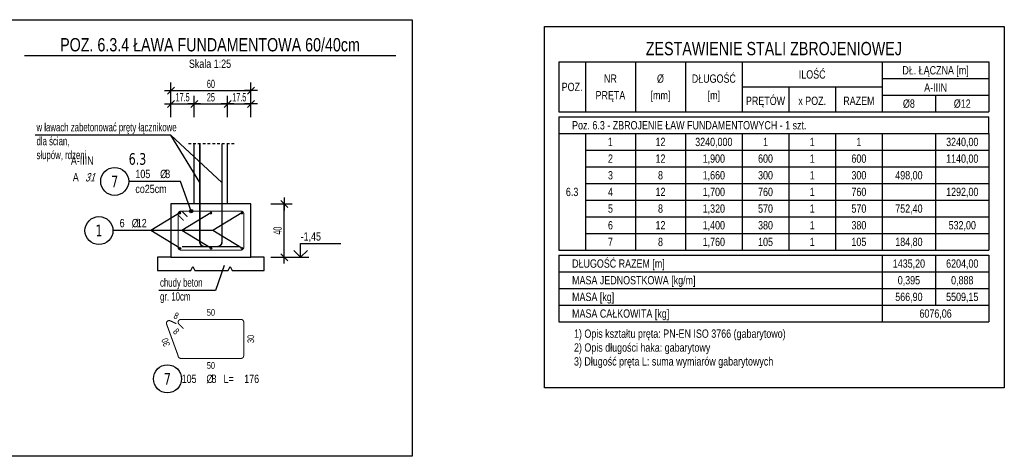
# Model space of a CAD drawing. Header units: millimetres. Extents: x -12415 to -10748, y 12360 to 13401.
# Tile 6 of 6: x -11486 to -10748, y 12891 to 13219. Entities that reach past the tile are written whole.
import ezdxf
from ezdxf.enums import TextEntityAlignment as Align

# ---------------------------------------------------------------- set-up
doc = ezdxf.new("R2010")
doc.units = ezdxf.units.MM
doc.header["$LTSCALE"] = 10
doc.linetypes.add('MP', pattern=[0.36, 0.2, -0.16])
for name, color, linetype in [('BA_lpm', 1, 'MP'), ('BA_tab', 7, 'Continuous'), ('BA_txg', 3, 'Continuous'), ('BA_txs', 2, 'Continuous'), ('BA_wic', 1, 'Continuous'), ('BA_wis', 2, 'Continuous'), ('BA_wym', 1, 'Continuous'), ('BZ_kot', 7, 'Continuous'), ('BZ_odn', 1, 'Continuous'), ('BZ_opi1', 7, 'Continuous'), ('BZ_opi2', 4, 'Continuous'), ('BZ_opi3', 30, 'Continuous'), ('BZ_opi4', 53, 'Continuous'), ('BZ_P_prz', 4, 'Continuous'), ('BZ_P_strz', 3, 'Continuous'), ('BZ_P_wid', 3, 'Continuous'), ('BZ_P_wyc', 134, 'Continuous'), ('BZ_prs', 2, 'Continuous'), ('BZ_sym', 7, 'Continuous'), ('BZ_txg', 3, 'Continuous'), ('BZ_txs', 2, 'Continuous'), ('BZ_wym', 1, 'Continuous')]:
    doc.layers.add(name, color=color, linetype=linetype)
for name, color, linetype, plot in [('BA_obw', 230, 'Continuous', False), ('BZ_obw', 230, 'Continuous', False), ('BZ_pom', 6, 'Continuous', False)]:
    doc.layers.add(name, color=color, linetype=linetype, plot=plot)
doc.styles.add('BIKTBG', font='tahoma.ttf', dxfattribs={"width": 0.85})
doc.styles.add('BIKTC', font='bikromsw.shx', dxfattribs={"width": 0.85})
doc.styles.add('BIKTG', font='bikromsw.shx', dxfattribs={"width": 0.8})
doc.styles.add('BIKTS', font='bikromsw.shx', dxfattribs={"width": 0.8})
doc.styles.add('BIKWYM', font='bikromsw.shx', dxfattribs={"width": 0.6})
doc.dimstyles.new('BA_KR_25_cm', dxfattribs={"dimscale": 0.25, "dimtxt": 25, "dimasz": 1.666667, "dimexe": 24, "dimexo": 0, "dimgap": 0, "dimtad": 0, "dimdec": 1, "dimrnd": 0.5, "dimzin": 9, "dimdsep": 46, "dimtxsty": 'BIKWYM', "dimblk": 'WYM-KR', "dimcen": 0, "dimdle": 20, "dimclrd": 256, "dimclre": 256, "dimclrt": 7, "dimadec": 0, "dimazin": 0, "dimtfac": 0.033333, "dimtdec": 1, "dimtmove": 0, "dimatfit": 3, "dimldrblk": 'WYM-KR', "dimfxl": 1, "dimtvp": 0.8, "dimtolj": 1, "dimarcsym": 0})
doc.dimstyles.new('BZ_KP_25_cm', dxfattribs={"dimscale": 0.25, "dimtxt": 25, "dimasz": 1.666667, "dimexe": 24, "dimexo": 0, "dimgap": 0, "dimtad": 0, "dimdec": 1, "dimrnd": 0.5, "dimzin": 9, "dimdsep": 46, "dimtxsty": 'BIKWYM', "dimblk": 'WYM-KR', "dimblk1": 'WYM-KP', "dimblk2": 'WYM-KP', "dimsah": 1, "dimcen": 0, "dimdle": 20, "dimclrd": 256, "dimclre": 256, "dimclrt": 7, "dimadec": 0, "dimazin": 0, "dimtfac": 0.033333, "dimtdec": 1, "dimtmove": 0, "dimatfit": 3, "dimldrblk": 'WYM-KP', "dimfxl": 1, "dimtvp": 0.8, "dimtolj": 1, "dimarcsym": 0})
doc.dimstyles.new('BZ_ST_100_cm', dxfattribs={"dimtxt": 25, "dimasz": 1.666667, "dimexe": 24, "dimexo": 0, "dimgap": 0, "dimtad": 0, "dimdec": 1, "dimrnd": 0.5, "dimdsep": 46, "dimtxsty": 'BIKWYM', "dimblk": 'WYM-ST', "dimcen": 0, "dimdle": 20, "dimclrd": 256, "dimclre": 256, "dimclrt": 7, "dimadec": 0, "dimazin": 0, "dimtfac": 0.033333, "dimtdec": 1, "dimtix": 1, "dimtmove": 2, "dimatfit": 3, "dimldrblk": 'WYM-ST', "dimfxl": 25, "dimfxlon": 1, "dimtvp": 0.8, "dimtolj": 1, "dimtzin": 0, "dimarcsym": 0})

# ---------------------------------------------------------------- blocks, each defined once
blk = doc.blocks.new('eoprz')
blk = doc.blocks.new('WYM-KR')
at = {"linetype": 'ByBlock'}
blk.add_line((11.52, 0), (-11.52, 0), dxfattribs=at)
at = {"color": 7, "linetype": 'ByBlock'}
blk.add_line((6.24, 6.24), (-6.24, -6.24), dxfattribs=at)
blk = doc.blocks.new('*D42')
at = {"layer": 'BA_wym', "lineweight": -2}
for p, q in [((-11372.58, 13145.49), (-11372.58, 13161.49)), ((-11355.08, 13145.49), (-11355.08, 13161.49)), ((-11372.16, 13155.49), (-11355.5, 13155.49))]:
    blk.add_line(p, q, dxfattribs=at)
at = {"layer": 'Defpoints', "color": 0}
for p in [(-11355.08, 13155.49), (-11355.08, 13095.49), (-11372.58, 13080.49)]:
    blk.add_point(p, dxfattribs=at)
at = {"layer": 'BA_wym', "lineweight": -2, "xscale": 0.4166666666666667, "yscale": 0.4166666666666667, "zscale": 0.4166666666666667, "rotation": 180}
blk.add_blockref('WYM-KR', (-11372.58, 13155.49), dxfattribs=at)
at = {"layer": 'BA_wym', "lineweight": -2, "xscale": 0.4166666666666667, "yscale": 0.4166666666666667, "zscale": 0.4166666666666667}
blk.add_blockref('WYM-KR', (-11355.08, 13155.49), dxfattribs=at)
at = {"layer": 'BA_wym', "color": 7, "insert": (-11363.83, 13160.49), "char_height": 6.25, "attachment_point": 5, "style": 'BIKWYM'}
blk.add_mtext('\\A1;17.5', dxfattribs=at)
blk = doc.blocks.new('*D43')
at = {"layer": 'BA_wym', "lineweight": -2}
for p, q in [((-11355.08, 13145.49), (-11355.08, 13161.49)), ((-11330.08, 13145.49), (-11330.08, 13161.49)), ((-11354.66, 13155.49), (-11330.5, 13155.49))]:
    blk.add_line(p, q, dxfattribs=at)
at = {"layer": 'Defpoints', "color": 0}
for p in [(-11330.08, 13155.49), (-11355.08, 13095.49), (-11330.08, 13095.49)]:
    blk.add_point(p, dxfattribs=at)
at = {"layer": 'BA_wym', "lineweight": -2, "xscale": 0.4166666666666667, "yscale": 0.4166666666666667, "zscale": 0.4166666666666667, "rotation": 180}
blk.add_blockref('WYM-KR', (-11355.08, 13155.49), dxfattribs=at)
at = {"layer": 'BA_wym', "lineweight": -2, "xscale": 0.4166666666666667, "yscale": 0.4166666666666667, "zscale": 0.4166666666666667}
blk.add_blockref('WYM-KR', (-11330.08, 13155.49), dxfattribs=at)
at = {"layer": 'BA_wym', "color": 7, "insert": (-11342.58, 13160.49), "char_height": 6.25, "attachment_point": 5, "style": 'BIKWYM'}
blk.add_mtext('\\A1;25', dxfattribs=at)
blk = doc.blocks.new('*D44')
at = {"layer": 'BA_wym', "lineweight": -2}
for p, q in [((-11330.08, 13145.49), (-11330.08, 13161.49)), ((-11312.58, 13145.49), (-11312.58, 13161.49)), ((-11329.66, 13155.49), (-11313, 13155.49))]:
    blk.add_line(p, q, dxfattribs=at)
at = {"layer": 'Defpoints', "color": 0}
for p in [(-11312.58, 13155.49), (-11330.08, 13095.49), (-11312.58, 13080.49)]:
    blk.add_point(p, dxfattribs=at)
at = {"layer": 'BA_wym', "lineweight": -2, "xscale": 0.4166666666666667, "yscale": 0.4166666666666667, "zscale": 0.4166666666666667, "rotation": 180}
blk.add_blockref('WYM-KR', (-11330.08, 13155.49), dxfattribs=at)
at = {"layer": 'BA_wym', "lineweight": -2, "xscale": 0.4166666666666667, "yscale": 0.4166666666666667, "zscale": 0.4166666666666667}
blk.add_blockref('WYM-KR', (-11312.58, 13155.49), dxfattribs=at)
at = {"layer": 'BA_wym', "color": 7, "insert": (-11321.33, 13160.49), "char_height": 6.25, "attachment_point": 5, "style": 'BIKWYM'}
blk.add_mtext('\\A1;17.5', dxfattribs=at)
blk = doc.blocks.new('*D45')
at = {"layer": 'BA_wym', "lineweight": -2}
for p, q in [((-11372.58, 13155.49), (-11372.58, 13171.49)), ((-11312.58, 13155.49), (-11312.58, 13171.49)), ((-11372.16, 13165.49), (-11313, 13165.49))]:
    blk.add_line(p, q, dxfattribs=at)
at = {"layer": 'Defpoints', "color": 0}
for p in [(-11312.58, 13165.49), (-11372.58, 13080.49), (-11312.58, 13080.49)]:
    blk.add_point(p, dxfattribs=at)
at = {"layer": 'BA_wym', "lineweight": -2, "xscale": 0.4166666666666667, "yscale": 0.4166666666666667, "zscale": 0.4166666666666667, "rotation": 180}
blk.add_blockref('WYM-KR', (-11372.58, 13165.49), dxfattribs=at)
at = {"layer": 'BA_wym', "lineweight": -2, "xscale": 0.4166666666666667, "yscale": 0.4166666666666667, "zscale": 0.4166666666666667}
blk.add_blockref('WYM-KR', (-11312.58, 13165.49), dxfattribs=at)
at = {"layer": 'BA_wym', "color": 7, "insert": (-11342.58, 13170.49), "char_height": 6.25, "attachment_point": 5, "style": 'BIKWYM'}
blk.add_mtext('\\A1;60', dxfattribs=at)
blk = doc.blocks.new('WYM-ST')
blk.add_hatch(color=256).paths.add_polyline_path([(-13, 2.88), (0, 0), (-13, -2.88)])
blk.add_lwpolyline([(0, 0), (-13, 2.88), (-13, -2.88), (0, 0)])
blk = doc.blocks.new('*D46')
at = {"layer": 'BA_wym', "lineweight": -2}
for p, q in [((-11297.58, 13080.49), (-11281.58, 13080.49)), ((-11287.58, 13040.91), (-11287.58, 13080.08)), ((-11297.58, 13040.49), (-11281.58, 13040.49))]:
    blk.add_line(p, q, dxfattribs=at)
at = {"layer": 'Defpoints', "color": 0}
for p in [(-11297.58, 13080.49), (-11287.58, 13080.49), (-11297.58, 13040.49)]:
    blk.add_point(p, dxfattribs=at)
at = {"layer": 'BA_wym', "lineweight": -2, "xscale": 0.4166666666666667, "yscale": 0.4166666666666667, "zscale": 0.4166666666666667}
for p, rotation in [((-11287.58, 13080.49), 90), ((-11287.58, 13040.49), 270)]:
    blk.add_blockref('WYM-KR', p, dxfattribs=dict(at, rotation=rotation))
at = {"layer": 'BA_wym', "color": 7, "insert": (-11292.58, 13060.49), "char_height": 6.25, "attachment_point": 5, "rotation": 90, "style": 'BIKWYM'}
blk.add_mtext('\\A1;40', dxfattribs=at)
blk = doc.blocks.new('*U26')
for p, q in [((0, 4.17), (12.08, 4.17)), ((0, 0), (0, 4.17))]:
    blk.add_line(p, q)
at = {"color": 1}
blk.add_line((-2.5, 0), (2.5, 0), dxfattribs=at)
blk.add_lwpolyline([(-2.06, 2.06), (0, 0), (2.06, 2.06)])
at = {"style": 'BIKTS', "width": 0.8}
blk.add_attdef('POZIOM', text='', height=2.5, dxfattribs=at).set_placement((0, 6.25), align=Align.MIDDLE_LEFT)
blk = doc.blocks.new('PRET3')
blk.add_hatch(color=0).paths.add_polyline_path([(0.5, 0, 1), (-0.5, 0, 1)])
at = {"color": 0}
blk.add_circle((0, 0), 0.5, dxfattribs=at)
blk = doc.blocks.new('WYM-KP')
blk.add_hatch(color=256).paths.add_polyline_path([(3, 0, 1), (-3, 0, 1)])
blk.add_circle((0, 0), 3)
blk = doc.blocks.new('bik_BlkOpPretU', base_point=(18572.85, 5991.36))
at = {"layer": 'BZ_opi2', "style": 'BIKTBG', "width": 0.8}
blk.add_attdef('NUMER', text='', height=26.25, dxfattribs=at).set_placement((18420.64, 5991.36), align=Align.MIDDLE_CENTER)
at = {"layer": 'BZ_opi4', "style": 'BIKTS', "width": 0.8}
for tag, p in [('SZTUK', (18467.14, 5998.86)), ('PRZEDR_FI', (18535, 5998.86)), ('PRZEKROJ', (18546.43, 5998.86)), ('UWAGA', (18467.14, 5965.11))]:
    blk.add_attdef(tag, p, '', height=18.75, dxfattribs=at)
at = {"layer": 'BZ_pom', "width": 0.8}
for tag, p, height, style in [('POZYCJA', (18452.14, 6028.86), 26.25, 'BIKTBG'), ('GATUNEK', (18346.58, 6028.86), 18.75, 'BIKTS'), ('METODA_L', (18348.57, 5991.36), 18.75, 'BIKTS')]:
    blk.add_attdef(tag, p, '', height=height, dxfattribs=dict(at, style=style))
at = {"layer": 'BZ_wym', "width": 0.8}
for tag, p, height, style, flags in [('PRZEDR_L', (18467.14, 5936.98), 18.75, 'BIKTS', 1), ('DLUGOSC', (18467.14, 5908.86), 18.75, 'BIKTS', 1), ('TYP_PRETA', (18467.14, 5880.73), 18.75, 'BIKTS', 3), ('PRZEDR_NR', (18467.14, 5852.61), 26.25, 'BIKTBG', 1), ('PRZEDR_SZT', (18467.14, 5824.48), 18.75, 'BIKTS', 1), ('EURO_KOD', (18467.14, 5796.36), 18.75, 'BIKTS', 3), ('EURO_KOD_SEGMENTY', (18507.85, 5796.36), 18.75, 'BIKTS', 3), ('HAK_1', (18467.14, 5768.23), 18.75, 'BIKTS', 3), ('HAK_2', (18467.14, 5740.11), 18.75, 'BIKTS', 3), ('ID', (18467.14, 5711.98), 18.75, 'BIKTS', 3), ('ID_C', (18467.14, 5683.86), 18.75, 'BIKTS', 3), ('b_atr_0', (18467.14, 5655.73), 18.75, 'BIKTS', 3)]:
    blk.add_attdef(tag, p, '', height=height, dxfattribs=dict(at, style=style, flags=flags))
blk = doc.blocks.new('bik_BlkOpPret', base_point=(1524.45, 7050.26))
at = {"layer": 'BZ_opi1', "style": 'BIKTS', "width": 0.6}
for tag, p in [('SZTUK', (1533.83, 7057.76)), ('PRZEDR_FI', (1554.72, 7057.76)), ('PRZEKROJ', (1563.29, 7057.76)), ('PRZEDR_L', (1533.83, 7024.01)), ('DLUGOSC', (1568.65, 7024.01)), ('UWAGA', (1533.83, 6997.76))]:
    blk.add_attdef(tag, p, '', height=18.75, dxfattribs=at)
at = {"layer": 'BZ_opi2', "style": 'BIKTBG', "width": 0.6}
blk.add_attdef('NUMER', text='', height=26.25, dxfattribs=at).set_placement((1620.77, 7050.26), align=Align.MIDDLE_CENTER)
at = {"layer": 'BZ_pom', "width": 0.6}
for tag, p, height, style in [('POZYCJA', (1589.27, 7087.76), 26.25, 'BIKTBG'), ('GATUNEK', (1630.22, 7087.76), 18.75, 'BIKTS'), ('METODA_L', (1639.09, 7050.26), 18.75, 'BIKTS'), ('EURO_KOD', (1663.74, 7050.26), 18.75, 'BIKTS')]:
    blk.add_attdef(tag, p, '', height=height, dxfattribs=dict(at, style=style))
at = {"layer": 'BZ_wym', "width": 0.6}
for tag, p, height, style, flags in [('PRZEDR_NR', (1533.83, 6969.63), 26.25, 'BIKTBG', 1), ('PRZEDR_SZT', (1533.83, 6941.51), 18.75, 'BIKTS', 1), ('TYP_PRETA', (1533.83, 6913.38), 18.75, 'BIKTS', 3), ('EURO_KOD_SEGMENTY', (1567.58, 6885.26), 18.75, 'BIKTS', 3), ('HAK_1', (1533.83, 6857.13), 18.75, 'BIKTS', 3), ('HAK_2', (1533.83, 6829.01), 18.75, 'BIKTS', 3), ('ID', (1533.83, 6800.88), 18.75, 'BIKTS', 3), ('ID_C', (1533.83, 6772.76), 18.75, 'BIKTS', 3), ('b_atr_0', (1533.83, 6744.63), 18.75, 'BIKTS', 3)]:
    blk.add_attdef(tag, p, '', height=height, dxfattribs=dict(at, style=style, flags=flags))
blk = doc.blocks.new('bik_BlkOpPretW', base_point=(-8229.32, 29338.93))
at = {"layer": 'BZ_opi2', "style": 'BIKTBG', "width": 0.8}
blk.add_attdef('NUMER', text='', height=35, dxfattribs=at).set_placement((-8167.32, 29338.93), align=Align.MIDDLE_CENTER)
at = {"layer": 'BZ_opi4', "style": 'BIKTS', "width": 0.8}
for tag, p in [('SZTUK', (-8124.28, 29326.43)), ('PRZEDR_FI', (-8050, 29326.43)), ('PRZEKROJ', (-8034.76, 29326.43)), ('PRZEDR_L', (-7979.52, 29326.43)), ('DLUGOSC', (-7917.62, 29326.43))]:
    blk.add_attdef(tag, p, '', height=25, dxfattribs=at)
at = {"layer": 'BZ_pom', "width": 0.8}
for tag, p, height, style, flags in [('POZYCJA', (-8124.28, 29288.93), 35, 'BIKTBG', 3), ('GATUNEK', (-8124.28, 29251.43), 25, 'BIKTS', 1), ('METODA_L', (-8124.28, 29176.43), 25, 'BIKTS', 3)]:
    blk.add_attdef(tag, p, '', height=height, dxfattribs=dict(at, style=style, flags=flags))
at = {"layer": 'BZ_wym', "width": 0.8}
for tag, p, height, style, flags in [('UWAGA', (-8124.28, 29213.93), 25, 'BIKTS', 1), ('TYP_PRETA', (-8124.28, 29138.93), 25, 'BIKTS', 3), ('PRZEDR_NR', (-8124.28, 29101.43), 35, 'BIKTBG', 1), ('PRZEDR_SZT', (-8124.28, 29063.93), 25, 'BIKTS', 1), ('EURO_KOD', (-8124.28, 29026.43), 25, 'BIKTS', 3), ('EURO_KOD_SEGMENTY', (-8070, 29026.43), 25, 'BIKTS', 3), ('HAK_1', (-8124.28, 28988.93), 25, 'BIKTS', 3), ('HAK_2', (-8124.28, 28951.43), 25, 'BIKTS', 3), ('ID', (-8124.28, 28913.93), 25, 'BIKTS', 3), ('ID_C', (-8124.28, 28876.43), 25, 'BIKTS', 3), ('b_atr_0', (-8124.28, 28838.93), 25, 'BIKTS', 3)]:
    blk.add_attdef(tag, p, '', height=height, dxfattribs=dict(at, style=style, flags=flags))

msp = doc.modelspace()

# ---------------------------------------------------------------- linework, layer by layer
at = {"layer": 'BA_lpm'}
msp.add_lwpolyline([(-11325.08, 13125.49), (-11360.08, 13125.49)], dxfattribs=at)
at = {"layer": 'BA_obw'}
msp.add_lwpolyline([(-11092.51, 13213.48), (-10747.79, 13213.48), (-10747.79, 12942.66), (-11092.51, 12942.66)], close=True, dxfattribs=at)
at = {"layer": 'BA_tab'}
for p, q in [((-11081.81, 13187.02), (-11061.81, 13187.02)), ((-11081.81, 13187.02), (-11081.81, 13149.52)), ((-11061.81, 13187.02), (-11024.31, 13187.02)), ((-11061.81, 13187.02), (-11061.81, 13149.52)), ((-11024.31, 13187.02), (-10986.81, 13187.02)), ((-11024.31, 13187.02), (-11024.31, 13149.52)), ((-10986.81, 13187.02), (-10944.31, 13187.02)), ((-10986.81, 13187.02), (-10986.81, 13149.52)), ((-10944.31, 13187.02), (-10839.31, 13187.02)), ((-10944.31, 13187.02), (-10944.31, 13149.52)), ((-10839.31, 13187.02), (-10759.31, 13187.02)), ((-10839.31, 13187.02), (-10839.31, 13149.52)), ((-10759.31, 13187.02), (-10759.31, 13149.52)), ((-10839.31, 13174.52), (-10759.31, 13174.52)), ((-10759.31, 13174.52), (-10759.31, 13162.02)), ((-10944.31, 13168.27), (-10839.31, 13168.27)), ((-10909.31, 13168.27), (-10909.31, 13149.52)), ((-10874.31, 13168.27), (-10874.31, 13149.52)), ((-10839.31, 13162.02), (-10759.31, 13162.02)), ((-10799.31, 13162.02), (-10799.31, 13149.52)), ((-10759.31, 13162.02), (-10759.31, 13149.52)), ((-11081.81, 13149.52), (-11061.81, 13149.52)), ((-11061.81, 13149.52), (-11024.31, 13149.52)), ((-11024.31, 13149.52), (-10986.81, 13149.52)), ((-10986.81, 13149.52), (-10944.31, 13149.52)), ((-10944.31, 13149.52), (-10909.31, 13149.52)), ((-10909.31, 13149.52), (-10874.31, 13149.52)), ((-10874.31, 13149.52), (-10839.31, 13149.52)), ((-10839.31, 13149.52), (-10799.31, 13149.52)), ((-10799.31, 13149.52), (-10759.31, 13149.52)), ((-11081.81, 13145.77), (-11061.81, 13145.77)), ((-11081.81, 13145.77), (-11081.81, 13133.27)), ((-11061.81, 13145.77), (-11024.31, 13145.77)), ((-11024.31, 13145.77), (-10986.81, 13145.77)), ((-10986.81, 13145.77), (-10944.31, 13145.77)), ((-10944.31, 13145.77), (-10909.31, 13145.77)), ((-10909.31, 13145.77), (-10874.31, 13145.77)), ((-10874.31, 13145.77), (-10839.31, 13145.77)), ((-10839.31, 13145.77), (-10799.31, 13145.77)), ((-10799.31, 13145.77), (-10759.31, 13145.77)), ((-10759.31, 13133.27), (-10759.31, 13145.77)), ((-11081.81, 13133.27), (-11061.81, 13133.27)), ((-11081.81, 13133.27), (-11081.81, 13120.77)), ((-11061.81, 13133.27), (-11024.31, 13133.27)), ((-11061.81, 13133.27), (-11061.81, 13120.77)), ((-11024.31, 13133.27), (-10986.81, 13133.27)), ((-11024.31, 13133.27), (-11024.31, 13120.77)), ((-10986.81, 13133.27), (-10944.31, 13133.27)), ((-10986.81, 13133.27), (-10986.81, 13120.77)), ((-10944.31, 13133.27), (-10909.31, 13133.27)), ((-10944.31, 13133.27), (-10944.31, 13120.77)), ((-10909.31, 13133.27), (-10874.31, 13133.27)), ((-10909.31, 13133.27), (-10909.31, 13120.77)), ((-10874.31, 13133.27), (-10839.31, 13133.27)), ((-10874.31, 13133.27), (-10874.31, 13120.77)), ((-10839.31, 13133.27), (-10799.31, 13133.27)), ((-10839.31, 13133.27), (-10839.31, 13120.77)), ((-10799.31, 13133.27), (-10759.31, 13133.27)), ((-10799.31, 13133.27), (-10799.31, 13120.77)), ((-10759.31, 13133.27), (-10759.31, 13120.77)), ((-11081.81, 13120.77), (-11081.81, 13108.27)), ((-11061.81, 13120.77), (-11024.31, 13120.77)), ((-11061.81, 13120.77), (-11061.81, 13108.27)), ((-11024.31, 13120.77), (-10986.81, 13120.77)), ((-11024.31, 13120.77), (-11024.31, 13108.27)), ((-10986.81, 13120.77), (-10944.31, 13120.77)), ((-10986.81, 13120.77), (-10986.81, 13108.27)), ((-10944.31, 13120.77), (-10909.31, 13120.77)), ((-10944.31, 13120.77), (-10944.31, 13108.27)), ((-10909.31, 13120.77), (-10874.31, 13120.77)), ((-10909.31, 13120.77), (-10909.31, 13108.27)), ((-10874.31, 13120.77), (-10839.31, 13120.77)), ((-10874.31, 13120.77), (-10874.31, 13108.27)), ((-10839.31, 13120.77), (-10799.31, 13120.77)), ((-10839.31, 13120.77), (-10839.31, 13108.27)), ((-10799.31, 13120.77), (-10759.31, 13120.77)), ((-10799.31, 13120.77), (-10799.31, 13108.27)), ((-10759.31, 13120.77), (-10759.31, 13108.27)), ((-11081.81, 13108.27), (-11081.81, 13095.77)), ((-11061.81, 13108.27), (-11024.31, 13108.27)), ((-11061.81, 13108.27), (-11061.81, 13095.77)), ((-11024.31, 13108.27), (-10986.81, 13108.27)), ((-11024.31, 13108.27), (-11024.31, 13095.77)), ((-10986.81, 13108.27), (-10944.31, 13108.27)), ((-10986.81, 13108.27), (-10986.81, 13095.77)), ((-10944.31, 13108.27), (-10909.31, 13108.27)), ((-10944.31, 13108.27), (-10944.31, 13095.77)), ((-10909.31, 13108.27), (-10874.31, 13108.27)), ((-10909.31, 13108.27), (-10909.31, 13095.77)), ((-10874.31, 13108.27), (-10839.31, 13108.27)), ((-10874.31, 13108.27), (-10874.31, 13095.77)), ((-10839.31, 13108.27), (-10799.31, 13108.27)), ((-10839.31, 13108.27), (-10839.31, 13095.77)), ((-10799.31, 13108.27), (-10759.31, 13108.27)), ((-10799.31, 13108.27), (-10799.31, 13095.77)), ((-10759.31, 13108.27), (-10759.31, 13095.77)), ((-11081.81, 13095.77), (-11081.81, 13083.27)), ((-11061.81, 13095.77), (-11024.31, 13095.77)), ((-11061.81, 13095.77), (-11061.81, 13083.27)), ((-11024.31, 13095.77), (-10986.81, 13095.77)), ((-11024.31, 13095.77), (-11024.31, 13083.27)), ((-10986.81, 13095.77), (-10944.31, 13095.77)), ((-10986.81, 13095.77), (-10986.81, 13083.27)), ((-10944.31, 13095.77), (-10909.31, 13095.77)), ((-10944.31, 13095.77), (-10944.31, 13083.27)), ((-10909.31, 13095.77), (-10874.31, 13095.77)), ((-10909.31, 13095.77), (-10909.31, 13083.27)), ((-10874.31, 13095.77), (-10839.31, 13095.77)), ((-10874.31, 13095.77), (-10874.31, 13083.27)), ((-10839.31, 13095.77), (-10799.31, 13095.77)), ((-10839.31, 13095.77), (-10839.31, 13083.27)), ((-10799.31, 13095.77), (-10759.31, 13095.77)), ((-10799.31, 13095.77), (-10799.31, 13083.27)), ((-10759.31, 13095.77), (-10759.31, 13083.27)), ((-11081.81, 13083.27), (-11081.81, 13070.77)), ((-11061.81, 13083.27), (-11024.31, 13083.27)), ((-11061.81, 13083.27), (-11061.81, 13070.77)), ((-11024.31, 13083.27), (-10986.81, 13083.27)), ((-11024.31, 13083.27), (-11024.31, 13070.77)), ((-10986.81, 13083.27), (-10944.31, 13083.27)), ((-10986.81, 13083.27), (-10986.81, 13070.77)), ((-10944.31, 13083.27), (-10909.31, 13083.27)), ((-10944.31, 13083.27), (-10944.31, 13070.77)), ((-10909.31, 13083.27), (-10874.31, 13083.27)), ((-10909.31, 13083.27), (-10909.31, 13070.77)), ((-10874.31, 13083.27), (-10839.31, 13083.27)), ((-10874.31, 13083.27), (-10874.31, 13070.77)), ((-10839.31, 13083.27), (-10799.31, 13083.27)), ((-10839.31, 13083.27), (-10839.31, 13070.77)), ((-10799.31, 13083.27), (-10759.31, 13083.27)), ((-10799.31, 13083.27), (-10799.31, 13070.77)), ((-10759.31, 13083.27), (-10759.31, 13070.77)), ((-11081.81, 13070.77), (-11081.81, 13058.27)), ((-11061.81, 13070.77), (-11024.31, 13070.77)), ((-11061.81, 13070.77), (-11061.81, 13058.27)), ((-11024.31, 13070.77), (-10986.81, 13070.77)), ((-11024.31, 13070.77), (-11024.31, 13058.27)), ((-10986.81, 13070.77), (-10944.31, 13070.77)), ((-10986.81, 13070.77), (-10986.81, 13058.27)), ((-10944.31, 13070.77), (-10909.31, 13070.77)), ((-10944.31, 13070.77), (-10944.31, 13058.27)), ((-10909.31, 13070.77), (-10874.31, 13070.77)), ((-10909.31, 13070.77), (-10909.31, 13058.27)), ((-10874.31, 13070.77), (-10839.31, 13070.77)), ((-10874.31, 13070.77), (-10874.31, 13058.27)), ((-10839.31, 13070.77), (-10799.31, 13070.77)), ((-10839.31, 13070.77), (-10839.31, 13058.27)), ((-10799.31, 13070.77), (-10759.31, 13070.77)), ((-10799.31, 13070.77), (-10799.31, 13058.27)), ((-10759.31, 13070.77), (-10759.31, 13058.27)), ((-11081.81, 13058.27), (-11081.81, 13045.77)), ((-11061.81, 13058.27), (-11024.31, 13058.27)), ((-11061.81, 13058.27), (-11061.81, 13045.77)), ((-11024.31, 13058.27), (-10986.81, 13058.27)), ((-11024.31, 13058.27), (-11024.31, 13045.77)), ((-10986.81, 13058.27), (-10944.31, 13058.27)), ((-10986.81, 13058.27), (-10986.81, 13045.77)), ((-10944.31, 13058.27), (-10909.31, 13058.27)), ((-10944.31, 13058.27), (-10944.31, 13045.77)), ((-10909.31, 13058.27), (-10874.31, 13058.27)), ((-10909.31, 13058.27), (-10909.31, 13045.77)), ((-10874.31, 13058.27), (-10839.31, 13058.27)), ((-10874.31, 13058.27), (-10874.31, 13045.77)), ((-10839.31, 13058.27), (-10799.31, 13058.27)), ((-10839.31, 13058.27), (-10839.31, 13045.77)), ((-10799.31, 13058.27), (-10759.31, 13058.27)), ((-10799.31, 13058.27), (-10799.31, 13045.77)), ((-10759.31, 13058.27), (-10759.31, 13045.77)), ((-11081.81, 13045.77), (-11061.81, 13045.77)), ((-11061.81, 13045.77), (-11024.31, 13045.77)), ((-11024.31, 13045.77), (-10986.81, 13045.77)), ((-10986.81, 13045.77), (-10944.31, 13045.77)), ((-10944.31, 13045.77), (-10909.31, 13045.77)), ((-10909.31, 13045.77), (-10874.31, 13045.77)), ((-10874.31, 13045.77), (-10839.31, 13045.77)), ((-10839.31, 13045.77), (-10799.31, 13045.77)), ((-10799.31, 13045.77), (-10759.31, 13045.77)), ((-11081.81, 13042.02), (-11061.81, 13042.02)), ((-11081.81, 13042.02), (-11081.81, 13029.52)), ((-11061.81, 13042.02), (-11024.31, 13042.02)), ((-11024.31, 13042.02), (-10986.81, 13042.02)), ((-10986.81, 13042.02), (-10944.31, 13042.02)), ((-10944.31, 13042.02), (-10909.31, 13042.02)), ((-10909.31, 13042.02), (-10874.31, 13042.02)), ((-10874.31, 13042.02), (-10839.31, 13042.02)), ((-10839.31, 13042.02), (-10839.31, 13029.52)), ((-10839.31, 13042.02), (-10799.31, 13042.02)), ((-10839.31, 13042.02), (-10839.31, 13029.52)), ((-10799.31, 13042.02), (-10759.31, 13042.02)), ((-10799.31, 13042.02), (-10799.31, 13029.52)), ((-10759.31, 13042.02), (-10759.31, 13029.52)), ((-11081.81, 13029.52), (-11061.81, 13029.52)), ((-11081.81, 13029.52), (-11081.81, 13017.02)), ((-11061.81, 13029.52), (-11024.31, 13029.52)), ((-11024.31, 13029.52), (-10986.81, 13029.52)), ((-10986.81, 13029.52), (-10944.31, 13029.52)), ((-10944.31, 13029.52), (-10909.31, 13029.52)), ((-10909.31, 13029.52), (-10874.31, 13029.52)), ((-10874.31, 13029.52), (-10839.31, 13029.52)), ((-10839.31, 13029.52), (-10839.31, 13017.02)), ((-10839.31, 13029.52), (-10799.31, 13029.52)), ((-10839.31, 13029.52), (-10839.31, 13017.02)), ((-10799.31, 13029.52), (-10759.31, 13029.52)), ((-10799.31, 13029.52), (-10799.31, 13017.02)), ((-10759.31, 13029.52), (-10759.31, 13017.02)), ((-11081.81, 13017.02), (-11061.81, 13017.02)), ((-11081.81, 13017.02), (-11081.81, 13004.52)), ((-11061.81, 13017.02), (-11024.31, 13017.02)), ((-11024.31, 13017.02), (-10986.81, 13017.02)), ((-10986.81, 13017.02), (-10944.31, 13017.02)), ((-10944.31, 13017.02), (-10909.31, 13017.02)), ((-10909.31, 13017.02), (-10874.31, 13017.02)), ((-10874.31, 13017.02), (-10839.31, 13017.02)), ((-10839.31, 13017.02), (-10839.31, 13004.52)), ((-10839.31, 13017.02), (-10799.31, 13017.02)), ((-10839.31, 13017.02), (-10839.31, 13004.52)), ((-10799.31, 13017.02), (-10759.31, 13017.02)), ((-10799.31, 13017.02), (-10799.31, 13004.52)), ((-10759.31, 13017.02), (-10759.31, 13004.52)), ((-11081.81, 13004.52), (-11061.81, 13004.52)), ((-11081.81, 13004.52), (-11081.81, 12992.02)), ((-11061.81, 13004.52), (-11024.31, 13004.52)), ((-11024.31, 13004.52), (-10986.81, 13004.52)), ((-10986.81, 13004.52), (-10944.31, 13004.52)), ((-10944.31, 13004.52), (-10909.31, 13004.52)), ((-10909.31, 13004.52), (-10874.31, 13004.52)), ((-10874.31, 13004.52), (-10839.31, 13004.52)), ((-10839.31, 13004.52), (-10839.31, 12992.02)), ((-10839.31, 13004.52), (-10799.31, 13004.52)), ((-10799.31, 13004.52), (-10759.31, 13004.52)), ((-10759.31, 13004.52), (-10759.31, 12992.02)), ((-11081.81, 12992.02), (-11061.81, 12992.02)), ((-11061.81, 12992.02), (-11024.31, 12992.02)), ((-11024.31, 12992.02), (-10986.81, 12992.02)), ((-10986.81, 12992.02), (-10944.31, 12992.02)), ((-10944.31, 12992.02), (-10909.31, 12992.02)), ((-10909.31, 12992.02), (-10874.31, 12992.02)), ((-10874.31, 12992.02), (-10839.31, 12992.02)), ((-10839.31, 12992.02), (-10799.31, 12992.02)), ((-10799.31, 12992.02), (-10759.31, 12992.02))]:
    msp.add_line(p, q, dxfattribs=at)
at = {"layer": 'BA_wic', "color": 3}
msp.add_lwpolyline([(-11372.58, 13080.49), (-11372.58, 13040.49), (-11312.58, 13040.49), (-11312.58, 13080.49), (-11372.58, 13080.49)], dxfattribs=at)
at = {"layer": 'BA_wis'}
for points in [[(-11355.08, 13080.49), (-11355.08, 13125.49)], [(-11330.08, 13080.49), (-11330.08, 13125.49)]]:
    msp.add_lwpolyline(points, dxfattribs=at)
at = {"layer": 'BZ_obw'}
msp.add_lwpolyline([(-12415.15, 13218.72), (-11191.76, 13218.72), (-11191.76, 12891.16), (-12415.15, 12891.16)], close=True, dxfattribs=at)
at = {"layer": 'BZ_odn'}
msp.add_circle((-11414.71, 13097.38), 10.5, dxfattribs=at)
at = {"layer": 'BZ_odn', "color": 252}
for centre in [(-11426.49, 13060.49), (-11375.18, 12949.29)]:
    msp.add_circle(centre, 10.5, dxfattribs=at)
at = {"layer": 'BZ_P_strz', "const_width": 0.8}
msp.add_lwpolyline([(-11360.23, 13070.97), (-11363.77, 13074.51, 0.668179), (-11367.18, 13073.09), (-11367.18, 13047.89, 0.414214), (-11365.18, 13045.89), (-11319.98, 13045.89, 0.414214), (-11317.98, 13047.89), (-11317.98, 13073.09, 0.414214), (-11319.98, 13075.09), (-11365.18, 13075.09, 0.668179), (-11366.59, 13071.68), (-11363.06, 13068.14)], format="xyb", dxfattribs=at)
at = {"layer": 'BZ_P_wid', "color": 8, "const_width": 1.2}
for points in [[(-11364.28, 13048.44), (-11337.88, 13048.44, 0.414214), (-11334.28, 13052.04), (-11334.28, 13125.49)], [(-11320.88, 13048.44), (-11347.28, 13048.44, -0.414214), (-11350.88, 13052.04), (-11350.88, 13125.49)]]:
    msp.add_lwpolyline(points, format="xyb", dxfattribs=at)
at = {"layer": 'BZ_P_wyc', "linetype": 'Continuous', "const_width": 0.8}
msp.add_lwpolyline([(-11368.54, 12990.7), (-11373.07, 12992.81, 0.668179), (-11375.8, 12990.31), (-11367.18, 12966.63, 0.414214), (-11365.18, 12964.63), (-11319.98, 12964.63, 0.414214), (-11317.98, 12966.63), (-11317.98, 12991.83, 0.414214), (-11319.98, 12993.83), (-11365.18, 12993.83, 0.668179), (-11366.59, 12990.42), (-11363.06, 12986.88)], format="xyb", dxfattribs=at)
at = {"layer": 'BZ_prs'}
msp.add_lwpolyline([(-11372.58, 13040.49), (-11382.58, 13040.49), (-11382.58, 13030.49), (-11357.58, 13030.49), (-11356.08, 13033.49), (-11354.58, 13030.49), (-11329.58, 13030.49), (-11328.08, 13033.49), (-11326.58, 13030.49), (-11302.58, 13030.49), (-11302.58, 13040.49), (-11312.58, 13040.49)], dxfattribs=at)
at = {"layer": 'BZ_txg'}
msp.add_lwpolyline([(-11482.43, 13191.92), (-11203.91, 13191.92)], dxfattribs=at)

# ---------------------------------------------------------------- block references
ref = msp.add_blockref('bik_BlkOpPret', (-11365.4, 13097.38))
ref.add_attrib('NUMER', '7', dxfattribs={"layer": 'BZ_opi2', "height": 8.75, "style": 'BIKTBG', "width": 0.8}).set_placement((-11414.71, 13097.38), align=Align.MIDDLE_CENTER)
ref.add_attrib('POZYCJA', '6.3', (-11404.21, 13109.88), dxfattribs={"layer": 'BZ_pom', "height": 8.75, "style": 'BIKTBG', "width": 0.8})
ref.add_attrib('SZTUK', '105', (-11399.21, 13099.88), dxfattribs={"layer": 'BZ_opi1', "height": 6.25, "style": 'BIKTS', "width": 0.8})
ref.add_attrib('GATUNEK', 'A-IIIN', (-11447.56, 13109.88), dxfattribs={"layer": 'BZ_pom', "height": 6.25, "style": 'BIKTS', "width": 0.8})
ref.add_attrib('PRZEKROJ', '8', (-11376.83, 13099.88), dxfattribs={"layer": 'BZ_opi1', "height": 6.25, "style": 'BIKTS', "width": 0.8})
ref.add_attrib('UWAGA', 'co25cm', (-11399.21, 13088.63), dxfattribs={"layer": 'BZ_opi1', "height": 6.25, "style": 'BIKTS', "width": 0.8})
ref.add_attrib('METODA_L', 'A', (-11446.11, 13097.38), dxfattribs={"layer": 'BZ_pom', "height": 6.25, "style": 'BIKTS', "width": 0.8})
ref.add_attrib('PRZEDR_FI', '%%c', (-11380.64, 13099.88), dxfattribs={"layer": 'BZ_opi1', "height": 6.25, "style": 'BIKTS', "width": 0.8})
ref.add_attrib('EURO_KOD', '31', (-11437.06, 13097.38), dxfattribs={"layer": 'BZ_pom', "height": 6.25, "style": 'BIKTS', "oblique": 18, "width": 0.8})
ref = msp.add_blockref('bik_BlkOpPretU', (-11389.33, 13060.49))
ref.add_attrib('NUMER', '1', dxfattribs={"layer": 'BZ_opi2', "height": 8.75, "style": 'BIKTBG', "width": 0.8}).set_placement((-11426.49, 13060.49), align=Align.MIDDLE_CENTER)
ref.add_attrib('SZTUK', '6', (-11410.99, 13062.99), dxfattribs={"layer": 'BZ_opi4', "height": 6.25, "style": 'BIKTS', "width": 0.8})
ref.add_attrib('PRZEKROJ', '12', (-11398.14, 13062.99), dxfattribs={"layer": 'BZ_opi4', "height": 6.25, "style": 'BIKTS', "width": 0.8})
ref.add_attrib('PRZEDR_FI', '%%c', (-11401.95, 13062.99), dxfattribs={"layer": 'BZ_opi4', "height": 6.25, "style": 'BIKTS', "width": 0.8})
ref = msp.add_blockref('bik_BlkOpPretW', (-11390.68, 12949.29))
ref.add_attrib('NUMER', '7', dxfattribs={"layer": 'BZ_opi2', "height": 8.75, "style": 'BIKTBG', "width": 0.8}).set_placement((-11375.18, 12949.29), align=Align.MIDDLE_CENTER)
ref.add_attrib('SZTUK', '105', (-11364.52, 12946.16), dxfattribs={"layer": 'BZ_opi4', "height": 6.25, "style": 'BIKTS', "width": 0.8})
ref.add_attrib('PRZEKROJ', '8', (-11342.14, 12946.16), dxfattribs={"layer": 'BZ_opi4', "height": 6.25, "style": 'BIKTS', "width": 0.8})
ref.add_attrib('DLUGOSC', '176', (-11317.62, 12946.16), dxfattribs={"layer": 'BZ_opi4', "height": 6.25, "style": 'BIKTS', "width": 0.8})
ref.add_attrib('PRZEDR_FI', '%%c', (-11345.95, 12946.16), dxfattribs={"layer": 'BZ_opi4', "height": 6.25, "style": 'BIKTS', "width": 0.8})
ref.add_attrib('PRZEDR_L', 'L=', (-11333.09, 12946.16), dxfattribs={"layer": 'BZ_opi4', "height": 6.25, "style": 'BIKTS', "width": 0.8})
at = {"layer": 'BZ_kot', "xscale": 2.5, "yscale": 2.5, "zscale": 2.5}
msp.add_blockref('*U26', (-11275.33, 13040.49), dxfattribs=at).add_auto_attribs({'POZIOM': '-1,45'})
at = {"layer": 'BZ_P_prz', "xscale": -1.2, "yscale": 1.200000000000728, "zscale": 1.2, "rotation": 180}
for p in [(-11365.83, 13073.74), (-11342.58, 13073.74), (-11319.33, 13073.74)]:
    msp.add_blockref('PRET3', p, dxfattribs=at)
at = {"layer": 'BZ_P_prz', "xscale": 1.2, "yscale": 1.2, "zscale": 1.2}
for p in [(-11365.83, 13047.24), (-11342.58, 13047.24), (-11319.33, 13047.24)]:
    msp.add_blockref('PRET3', p, dxfattribs=at)
at = {"layer": 'BZ_sym'}
ref = msp.add_blockref('eoprz', (-11343.26, 13191.92), dxfattribs=dict(at, xscale=0.25, yscale=0.25, zscale=0.25))
ref.add_attrib('Nazwa', 'POZ. 6.3.4 ŁAWA FUNDAMENTOWA 60/40cm', dxfattribs={"layer": 'BZ_txg', "height": 10, "style": 'BIKTG', "width": 0.8}).set_placement((-11343.26, 13199.92), align=Align.MIDDLE_CENTER)
ref.add_attrib('Skala', 'Skala 1:25', dxfattribs={"layer": 'BZ_txs', "height": 6.25, "style": 'BIKTS', "width": 0.8}).set_placement((-11343.26, 13185.67), align=Align.MIDDLE_CENTER)

# ---------------------------------------------------------------- texts
at = {"layer": 'BA_txg', "width": 0.8}
for s, height, style, p in [('ZESTAWIENIE STALI ZBROJENIOWEJ', 10, 'BIKTG', (-10920.56, 13197.02)), ('6076,06', 6.25, 'BIKTS', (-10799.31, 12998.27))]:
    msp.add_text(s, height=height, dxfattribs=dict(at, style=style)).set_placement(p, align=Align.MIDDLE_CENTER)
at = {"layer": 'BA_txg', "style": 'BIKTS', "width": 0.8}
msp.add_text('MASA CAŁKOWITA [kg]', height=6.25, dxfattribs=at).set_placement((-11071.81, 12998.27), align=Align.MIDDLE_LEFT)
at = {"layer": 'BA_txs', "style": 'BIKTS', "width": 0.8}
for s, p in [('DŁ. ŁĄCZNA [m]', (-10799.31, 13180.77)), ('NR', (-11043.06, 13174.52)), ('%%c', (-11005.56, 13174.52)), ('DŁUGOŚĆ', (-10965.56, 13174.52)), ('ILOŚĆ', (-10891.81, 13177.64)), ('POZ.', (-11071.81, 13168.27)), ('A-IIIN', (-10799.31, 13167.79)), ('PRĘTA', (-11043.06, 13162.02)), ('[mm]', (-11005.56, 13162.02)), ('[m]', (-10965.56, 13162.02)), ('PRĘTÓW', (-10926.81, 13157.85)), ('x POZ.', (-10891.81, 13157.85)), ('RAZEM', (-10856.81, 13157.85)), ('%%c8', (-10819.31, 13155.77)), ('%%c12', (-10779.31, 13155.77)), ('1', (-11043.06, 13127.02)), ('12', (-11005.56, 13127.02)), ('3240,000', (-10965.56, 13127.02)), ('1', (-10926.81, 13127.02)), ('1', (-10891.81, 13127.02)), ('1', (-10856.81, 13127.02)), ('3240,00', (-10779.31, 13127.02)), ('2', (-11043.06, 13114.52)), ('12', (-11005.56, 13114.52)), ('1,900', (-10965.56, 13114.52)), ('600', (-10926.81, 13114.52)), ('1', (-10891.81, 13114.52)), ('600', (-10856.81, 13114.52)), ('1140,00', (-10779.31, 13114.52)), ('3', (-11043.06, 13102.02)), ('8', (-11005.56, 13102.02)), ('1,660', (-10965.56, 13102.02)), ('300', (-10926.81, 13102.02)), ('1', (-10891.81, 13102.02)), ('300', (-10856.81, 13102.02)), ('498,00', (-10819.31, 13102.02)), ('6.3', (-11071.81, 13089.52)), ('4', (-11043.06, 13089.52)), ('12', (-11005.56, 13089.52)), ('1,700', (-10965.56, 13089.52)), ('760', (-10926.81, 13089.52)), ('1', (-10891.81, 13089.52)), ('760', (-10856.81, 13089.52)), ('1292,00', (-10779.31, 13089.52)), ('5', (-11043.06, 13077.02)), ('8', (-11005.56, 13077.02)), ('1,320', (-10965.56, 13077.02)), ('570', (-10926.81, 13077.02)), ('1', (-10891.81, 13077.02)), ('570', (-10856.81, 13077.02)), ('752,40', (-10819.31, 13077.02)), ('6', (-11043.06, 13064.52)), ('12', (-11005.56, 13064.52)), ('1,400', (-10965.56, 13064.52)), ('380', (-10926.81, 13064.52)), ('1', (-10891.81, 13064.52)), ('380', (-10856.81, 13064.52)), ('532,00', (-10779.31, 13064.52)), ('7', (-11043.06, 13052.02)), ('8', (-11005.56, 13052.02)), ('1,760', (-10965.56, 13052.02)), ('105', (-10926.81, 13052.02)), ('1', (-10891.81, 13052.02)), ('105', (-10856.81, 13052.02)), ('184,80', (-10819.31, 13052.02)), ('1435,20', (-10819.31, 13035.77)), ('6204,00', (-10779.31, 13035.77)), ('0,395', (-10819.31, 13023.27)), ('0,888', (-10779.31, 13023.27)), ('566,90', (-10819.31, 13010.77)), ('5509,15', (-10779.31, 13010.77))]:
    msp.add_text(s, height=6.25, dxfattribs=at).set_placement(p, align=Align.MIDDLE_CENTER)
for s, p in [('Poz. 6.3 - ZBROJENIE ŁAW FUNDAMENTOWYCH - 1 szt.', (-11071.81, 13139.52)), ('DŁUGOŚĆ RAZEM [m]', (-11071.81, 13035.77)), ('MASA JEDNOSTKOWA [kg/m]', (-11071.81, 13023.27)), ('MASA [kg]', (-11071.81, 13010.77))]:
    msp.add_text(s, height=6.25, dxfattribs=at).set_placement(p, align=Align.MIDDLE_LEFT)
at = {"layer": 'BA_txs', "insert": (-11070.39, 12986.33), "char_height": 6.25, "width": 218.9107, "attachment_point": 1, "style": 'BIKTS'}
msp.add_mtext('1) Opis kształtu pręta: PN-EN ISO 3766 (gabarytowo)\\P2) Opis długości haka: gabarytowy\\P3) Długość pręta L: suma wymiarów gabarytowych', dxfattribs=at)
at = {"layer": 'BZ_opi3', "style": 'BIKTC', "width": 0.8}
for s, rotation, p in [('8', 334.99985, (-11368.57, 12996.56)), ('50', 359.99985, (-11342.58, 12999.13)), ('8', 315, (-11368.57, 12984.9)), ('30', 109.99985, (-11376.47, 12976.66)), ('30', 90, (-11312.68, 12979.23))]:
    msp.add_text(s, height=5, rotation=rotation, dxfattribs=at).set_placement(p, align=Align.MIDDLE_CENTER)
msp.add_text('50', height=5, dxfattribs=at).set_placement((-11342.58, 12959.33), align=Align.MIDDLE_CENTER)
at = {"layer": 'BZ_txs', "char_height": 6.25, "width": 113.0116, "attachment_point": 1, "style": 'BIKTS'}
for s, insert in [('{\\W0.7;w ławach zabetonować pręty łącznikowe dla ścian,\\Psłupów, rdzeni}', (-11473.34, 13141.18)), ('{\\W0.7;chudy beton\\Pgr. 10cm}', (-11380.71, 13024.63))]:
    msp.add_mtext(s, dxfattribs=dict(at, insert=insert))

# ---------------------------------------------------------------- dimensions: what is measured, and where the dimension line sits
at = {"layer": 'BA_wym'}
for base, p1, p2, override, picture, middle in [((-11312.58, 13165.49), (-11372.58, 13080.49), (-11312.58, 13080.49), {"dimatfit": 1, "dimfxl": 40, "dimfxlon": 1}, '*D45', (-11342.58, 13170.49)), ((-11355.08, 13155.49), (-11372.58, 13080.49), (-11355.08, 13095.49), {"dimatfit": 1, "dimfxl": 40, "dimfxlon": 1}, '*D42', (-11363.83, 13160.49)), ((-11330.08, 13155.49), (-11355.08, 13095.49), (-11330.08, 13095.49), {"dimtmove": 1, "dimatfit": 1, "dimfxl": 40, "dimfxlon": 1}, '*D43', (-11342.58, 13160.49)), ((-11312.58, 13155.49), (-11330.08, 13095.49), (-11312.58, 13080.49), {"dimtmove": 1, "dimatfit": 1, "dimfxl": 40, "dimfxlon": 1}, '*D44', (-11321.33, 13160.49))]:
    dim = msp.add_linear_dim(base=base, p1=p1, p2=p2, dimstyle='BA_KR_25_cm', override=override, dxfattribs=at)
    dim.commit()
    dim.dimension.update_dxf_attribs({"geometry": picture, "text_midpoint": middle})
dim = msp.add_linear_dim(base=(-11287.58, 13080.49), p1=(-11297.58, 13040.49), p2=(-11297.58, 13080.49), angle=90, dimstyle='BA_KR_25_cm', override={"dimatfit": 1}, dxfattribs=at)
dim.commit()
dim.dimension.update_dxf_attribs({"geometry": '*D46', "text_midpoint": (-11292.58, 13060.49)})

# ---------------------------------------------------------------- leaders
at = {"layer": 'BZ_odn', "has_arrowhead": 0}
for points in [[(-11350.88, 13096.68), (-11372.62, 13132.04), (-11474.38, 13132.04)], [(-11334.28, 13096.68), (-11372.62, 13132.04), (-11474.38, 13132.04)], [(-11332.73, 13034.37), (-11339.25, 13015.48), (-11381.75, 13015.48)]]:
    msp.add_leader(points, dimstyle='BZ_ST_100_cm', dxfattribs=at)
at = {"layer": 'BZ_odn'}
msp.add_leader([(-11357.31, 13075.09), (-11365.4, 13097.38), (-11404.21, 13097.38)], dimstyle='BZ_KP_25_cm', dxfattribs=at)
at = {"layer": 'BZ_odn', "color": 252, "has_arrowhead": 0}
for points in [[(-11365.83, 13073.74), (-11387.58, 13060.49), (-11415.99, 13060.49)], [(-11342.58, 13073.74), (-11364.33, 13060.49), (-11415.99, 13060.49)], [(-11319.33, 13073.74), (-11341.08, 13060.49), (-11415.99, 13060.49)], [(-11365.83, 13047.24), (-11387.58, 13060.49), (-11415.99, 13060.49)], [(-11342.58, 13047.24), (-11364.33, 13060.49), (-11415.99, 13060.49)], [(-11319.33, 13047.24), (-11341.08, 13060.49), (-11415.99, 13060.49)]]:
    msp.add_leader(points, dimstyle='BZ_KP_25_cm', override={"dimclrd": 252}, dxfattribs=at)

doc.saveas('drawing.dxf')
